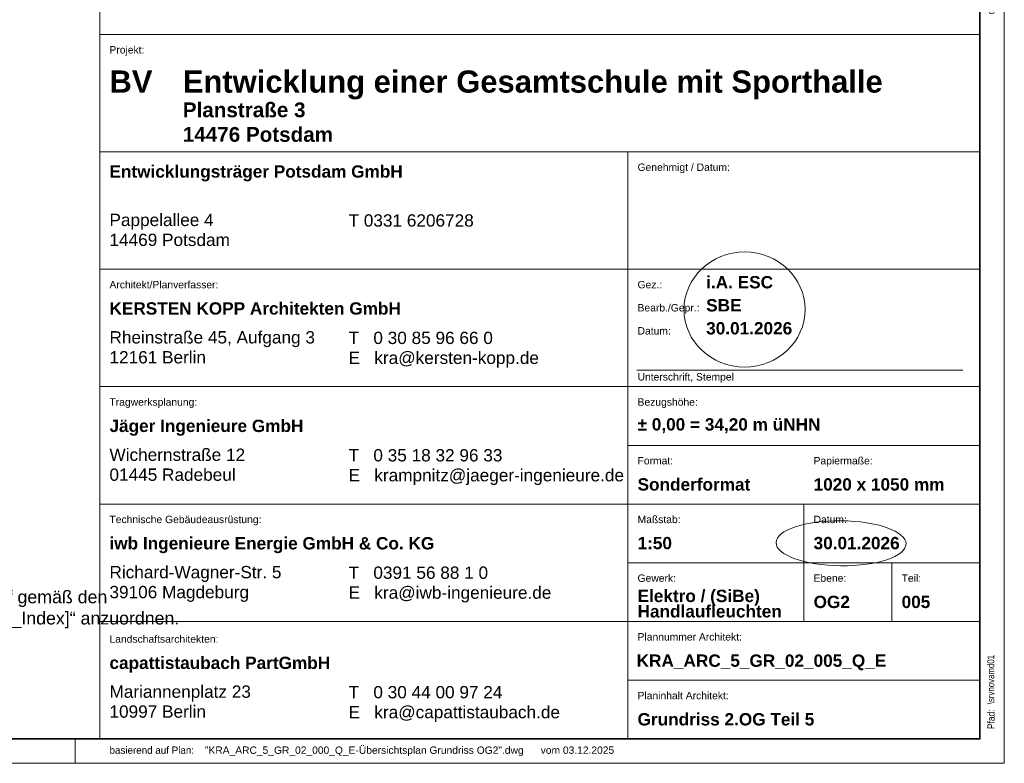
# Model space of a CAD drawing. Extents: x -740 to 300, y 62 to 1112.
# Tile 74 of 187: x 99 to 300, y 62 to 214. Entities that reach past the tile are written whole.
import ezdxf
from ezdxf.lldxf.tags import DXFTag

# ---------------------------------------------------------------- set-up
doc = ezdxf.new("R2010")
doc.units = 0
doc.layers.add('00_E_ST_Handlaufleuchte_Bem', color=7, linetype='Continuous', lineweight=5, true_color=0x7d7d00)
for name, color, linetype, lineweight in [('iwb_Plankopf Linie', 7, 'Continuous', 13), ('iwb_Plankopf Rahmen', 7, 'Continuous', 35), ('iwb_Plankopf Text', 7, 'Continuous', 18)]:
    doc.layers.add(name, color=color, linetype=linetype, lineweight=lineweight)
doc.layers.add('X_Geometrie', color=3, linetype='Continuous', lineweight=13, true_color=0x00ff00, plot=False)
doc.styles.add('Arial Narrow', font='ARIALN.TTF')
doc.styles.add('Plankopf', font='arial.ttf')
doc.styles.get("Standard").update_dxf_attribs({"font": 'ARIALN.TTF'})
tags = doc.linetypes.add('Punkte_Nova', pattern=[4.8, 0.4, 0.2, -4, 0.2]).pattern_tags.tags
tags[10:11] = [DXFTag(74, 4), DXFTag(75, 0), DXFTag(340, '0'), DXFTag(46, 0.0), DXFTag(50, 0.0), DXFTag(44, 0.0), DXFTag(45, 0.0)]
tags[8:9] = [DXFTag(74, 4), DXFTag(75, 0), DXFTag(340, '0'), DXFTag(46, 0.0), DXFTag(50, 0.0), DXFTag(44, 0.0), DXFTag(45, 0.0)]
tags[6:7] = [DXFTag(74, 4), DXFTag(75, 0), DXFTag(340, '0'), DXFTag(46, 0.0), DXFTag(50, 0.0), DXFTag(44, 0.0), DXFTag(45, 0.0)]
tags[4:5] = [DXFTag(74, 4), DXFTag(75, 0), DXFTag(340, '0'), DXFTag(46, 0.0), DXFTag(50, 0.0), DXFTag(44, 0.0), DXFTag(45, 0.0)]

msp = doc.modelspace()

# ---------------------------------------------------------------- linework, layer by layer
at = {"layer": 'iwb_Plankopf Linie', "lineweight": 18, "ltscale": 0.18}
msp.add_line((115.35, 359.43), (115.35, 67.43), dxfattribs=at)
at = {"layer": 'iwb_Plankopf Linie', "ltscale": 0.13}
for p, q in [((295.35, 67.43), (295.35, 359.43)), ((115.35, 211.43), (295.35, 211.43)), ((115.35, 187.43), (295.35, 187.43)), ((223.35, 187.43), (223.35, 67.43)), ((115.35, 163.43), (295.35, 163.43)), ((115.35, 139.43), (295.35, 139.43)), ((223.35, 127.43), (295.35, 127.43)), ((115.35, 115.43), (295.35, 115.43)), ((259.35, 91.43), (259.35, 115.43)), ((223.35, 103.43), (295.35, 103.43)), ((277.35, 91.43), (277.35, 103.43)), ((115.35, 91.43), (295.35, 91.43)), ((223.35, 79.43), (295.35, 79.43)), ((115.35, 67.43), (295.35, 67.43))]:
    msp.add_line(p, q, dxfattribs=at)
at = {"layer": 'iwb_Plankopf Rahmen', "ltscale": 0.35}
for p, q in [((295.35, 359.43), (295.35, 67.43)), ((295.35, 91.43), (295.35, 79.43))]:
    msp.add_line(p, q, dxfattribs=at)
at = {"layer": 'iwb_Plankopf Rahmen', "color": 8, "lineweight": 5, "ltscale": 0.13, "true_color": 0x808080}
msp.add_line((110.35, 62.43), (110.35, 67.43), dxfattribs=at)
at = {"layer": 'iwb_Plankopf Rahmen', "color": 8, "lineweight": 13, "ltscale": 0.13, "true_color": 0x808080}
msp.add_lwpolyline([(300.35, 62.43), (-719.65, 62.43), (-719.65, 1112.43), (300.35, 1112.43), (300.35, 62.43)], close=True, dxfattribs=at)
at = {"layer": 'iwb_Plankopf Rahmen', "ltscale": 0.35}
msp.add_lwpolyline([(-699.65, 67.43), (-699.65, 1107.43), (295.35, 1107.43), (295.35, 67.43), (-599.65, 67.43), (-699.65, 67.43)], close=True, dxfattribs=at)
at = {"layer": 'iwb_Plankopf Text', "linetype": 'Punkte_Nova', "ltscale": 0.18}
msp.add_line((291.87, 142.79), (225.23, 142.79), dxfattribs=at)
at = {"layer": 'X_Geometrie', "color": 6, "ltscale": 0.13, "true_color": 0xff00ff}
for centre, major_axis, ratio in [((247.23, 155.19), (12.38, 0), 0.95122), ((266.96, 107.41), (13.29, -0.14), 0.346583)]:
    msp.add_ellipse(centre, major_axis=major_axis, ratio=ratio, dxfattribs=at)

# ---------------------------------------------------------------- texts
at = {"layer": '00_E_ST_Handlaufleuchte_Bem', "ltscale": 0.13, "char_height": 2.6, "attachment_point": 1}
for s, insert in [('{\\fArial;Handlaufleuchten sind jeweils mittig im Handlauf gemäß den }', (19.61, 97.75)), ('{\\fArial;Architektur-Details „KRA_ARC_5_DT_TR_[NNN_Index]“ anzuordnen.}', (19.61, 93.41))]:
    msp.add_mtext(s, dxfattribs=dict(at, insert=insert))
at = {"layer": 'iwb_Plankopf Text', "ltscale": 0.18, "insert": (296.89, 74.51), "char_height": 1.4, "attachment_point": 1, "rotation": 90, "line_spacing_factor": 1.002}
msp.add_mtext('{\\fArial Narrow;\\\\srvnovamd01\\Nova_MD\\TGA\\60202 Pro Potsdam\\04 NB GES Krampnitz\\09 NOVA\\60202-04_AP_NB GES Krampnitz\\TGA\\Elektro\\ELT_Grundrisse\\E_2OG_BEL-Terrassen.n4m009KRA_BEL_5_GR_02_005_P_A#leer}', dxfattribs=at)
at = {"layer": 'iwb_Plankopf Text', "ltscale": 0.18, "attachment_point": 1, "style": 'Plankopf'}
for s, insert, char_height, line_spacing_factor in [('Projekt:', (117.35, 209.04), 1.51, 0.970891), ('\\fArial|b1|i0|c0|p34;BV', (117.35, 204.06), 4.531, 0.996218), ('\\fArial|b1|i0|c0|p34;Entwicklungsträger Potsdam GmbH', (117.35, 184.67), 2.5172, 0.996218), ('Genehmigt / Datum:', (225.35, 185.04), 1.5105, 0.970891), ('Pappelallee 4\\P14469 Potsdam', (117.35, 174.77), 2.5172, 0.970891), ('T 0331 6206728', (166.24, 174.66), 2.5172, 0.970891), ('Architekt/Planverfasser:', (117.35, 161.04), 1.5105, 0.970891), ('Gez.:', (225.35, 161.04), 1.51, 0.970891), ('\\fArial|b1|i0|c0|p34;KERSTEN KOPP Architekten GmbH', (117.35, 156.67), 2.5172, 0.996218), ('Bearb./Gepr.:', (225.35, 156.31), 1.5105, 0.970891), ('Rheinstraße 45, Aufgang 3\\P12161 Berlin', (117.35, 150.77), 2.5172, 0.970891), ('Datum:', (225.35, 151.59), 1.51, 0.970891), ('T   0 30 85 96 66 0\\PE   kra@kersten-kopp.de', (166.24, 150.66), 2.5172, 0.970891), ('Unterschrift, Stempel', (225.35, 142.19), 1.5105, 0.970891), ('Tragwerksplanung:', (117.35, 137.04), 1.5105, 0.970891), ('Bezugshöhe:', (225.35, 137.04), 1.5105, 0.970891), ('\\fArial|b1|i0|c0|p34;Jäger Ingenieure GmbH', (117.35, 132.67), 2.5172, 0.996218), ('Wichernstraße 12\\P01445 Radebeul', (117.35, 126.77), 2.5172, 0.970891), ('T   0 35 18 32 96 33\\PE   krampnitz@jaeger-ingenieure.de', (166.24, 126.66), 2.5172, 0.970891), ('Format:', (225.35, 125.04), 1.51, 0.970891), ('Papiermaße:', (261.35, 125.04), 1.5105, 0.970891), ('Technische Gebäudeausrüstung:', (117.35, 113.04), 1.5105, 0.970891), ('Maßstab:', (225.35, 113.04), 1.51, 0.970891), ('Datum:', (261.35, 113.04), 1.51, 0.970891), ('\\fArial|b1|i0|c0|p34;iwb Ingenieure Energie GmbH & Co. KG', (117.35, 108.67), 2.5172, 0.996218), ('Richard-Wagner-Str. 5\\P39106 Magdeburg', (117.35, 102.77), 2.5172, 0.970891), ('T   0391 56 88 1 0\\PE   kra@iwb-ingenieure.de', (166.24, 102.66), 2.5172, 0.970891), ('Gewerk:', (225.35, 101.04), 1.51, 0.970891), ('Ebene:', (261.35, 101.04), 1.51, 0.970891), ('Teil:', (279.35, 101.04), 1.51, 0.970891), ('Landschaftsarchitekten:', (117.35, 88.6), 1.5105, 0.970891), ('Plannummer Architekt:', (225.35, 89.04), 1.5105, 0.970891), ('\\fArial|b1|i0|c0|p34;capattistaubach PartGmbH', (117.35, 84.23), 2.5172, 0.996218), ('Mariannenplatz 23\\P10997 Berlin', (117.35, 78.34), 2.5172, 0.970891), ('T   0 30 44 00 97 24\\PE   kra@capattistaubach.de', (166.24, 78.23), 2.5172, 0.970891), ('Planinhalt Architekt:', (225.35, 77.04), 1.5105, 0.970891)]:
    msp.add_mtext(s, dxfattribs=dict(at, insert=insert, char_height=char_height, line_spacing_factor=line_spacing_factor))
at = {"layer": 'iwb_Plankopf Text', "ltscale": 0.18, "style": 'Plankopf'}
for s, insert, char_height, width, attachment_point, line_spacing_factor in [('\\fArial|b1|i0|c0|p34;Entwicklung einer Gesamtschule mit Sporthalle', (132.35, 204.06), 4.531, 161.2025, 1, 0.996218), ('\\fArial|b1|i0|c0|p34;Planstraße 3\\P14476 Potsdam', (132.35, 197.52), 3.0207, 88.9953, 1, 0.996218), ('\\fArial|b1|i0|c0|p34;i.A. ESC', (239.38, 160.76), 2.5172, 67.9984, 4, 0.996218), ('\\fArial|b1|i0|c0|p34;SBE', (239.38, 156.04), 2.5172, 67.9984, 4, 0.996218), ('\\fArial|b1|i0|c0|p34;30.01.2026', (239.38, 151.34), 2.5172, 67.9984, 4, 0.996218), ('\\fArial|b1|i0|c0|p34;± 0,00 = 34,20 m üNHN', (225.35, 131.43), 2.5172, 67.9984, 4, 0.996218), ('\\fArial|b1|i0|c0|p34;Sonderformat', (225.35, 119.43), 2.5172, 31.9966, 4, 0.996218), ('\\fArial|b1|i0|c0|p34;1020 x 1050 mm', (261.35, 119.43), 2.5172, 31.9966, 4, 0.996218), ('\\fArial|b1|i0|c0|p34;1:50', (225.35, 107.43), 2.5172, 67.9984, 4, 0.996218), ('\\fArial|b1|i0|c0|p34;30.01.2026', (261.35, 107.43), 2.5172, 67.9984, 4, 0.996218), ('\\fArial|b1|i0|c0|p34;Elektro / (SiBe)\\PHandlaufleuchten', (225.35, 95.06), 2.5172, 67.9984, 4, 0.75), ('\\fArial|b1|i0|c0|p34;OG2', (261.35, 95.41), 2.5172, 7.9992, 4, 0.996218), ('\\fArial|b1|i0|c0|p34;005', (279.35, 95.41), 2.5172, 7.9992, 4, 0.996218), ('\\fArial|b1|i0|c0|p34;Grundriss 2.OG Teil 5', (225.35, 71.41), 2.5172, 67.9984, 4, 0.996218)]:
    msp.add_mtext(s, dxfattribs=dict(at, insert=insert, char_height=char_height, width=width, attachment_point=attachment_point, line_spacing_factor=line_spacing_factor))
at = {"layer": 'iwb_Plankopf Text', "ltscale": 0.18, "insert": (225.15, 84.68), "char_height": 2.52, "attachment_point": 1, "line_spacing_factor": 1.002}
msp.add_mtext('{\\fArial|b1|i0;KRA_ARC_5_GR_02_005_Q_E}', dxfattribs=at)
at = {"layer": 'iwb_Plankopf Text', "ltscale": 0.18, "insert": (296.89, 69.43), "char_height": 1.5, "attachment_point": 1, "rotation": 90, "style": 'Arial Narrow'}
msp.add_mtext('\\A1;{Pfad:}', dxfattribs=at)
at = {"layer": 'iwb_Plankopf Text', "ltscale": 0.18, "char_height": 1.5, "attachment_point": 1, "style": 'Plankopf'}
for s, insert in [('\\A1;{\\fFranklin Gothic Book|b0|i0|c0|p34;basierend auf Plan\\fArial Narrow|b0|i0|c0|p34;: }', (117.36, 65.87)), ('\\A1;{"KRA_ARC_5_GR_02_000_Q_E-Übersichtsplan Grundriss OG2".dwg      vom 03.12.2025\\fArial Narrow|b0|i0|c0|p34;\\P\\P}', (136.86, 65.87))]:
    msp.add_mtext(s, dxfattribs=dict(at, insert=insert))

doc.saveas('drawing.dxf')
